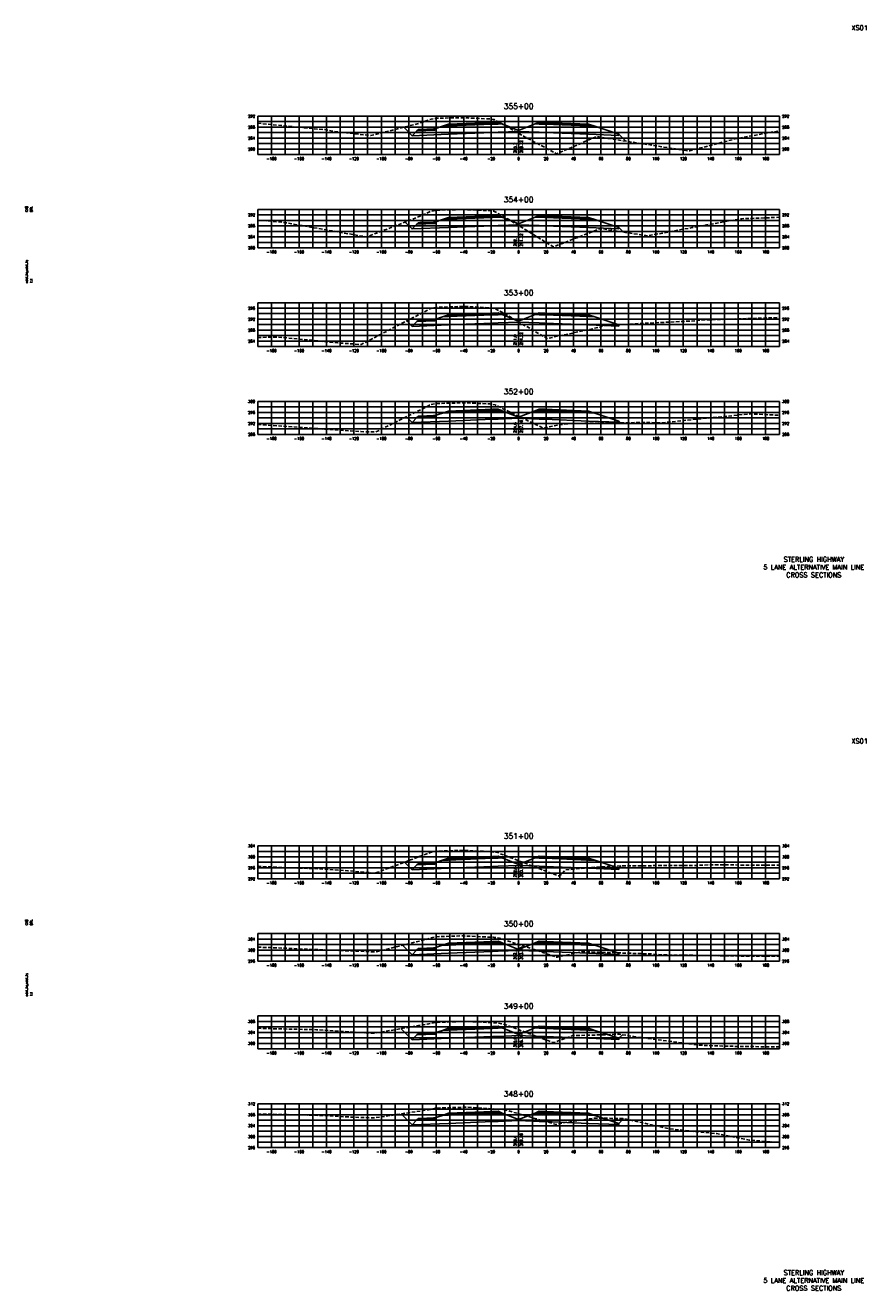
# Model space of a CAD drawing. Extents: x 37 to 10140, y -1968 to 9206.
# Tile 28 of 105: x 5877 to 6490, y 536 to 1458. Entities that reach past the tile are written whole.
import ezdxf
from ezdxf.enums import TextEntityAlignment as Align

# ---------------------------------------------------------------- set-up
doc = ezdxf.new("R2010")
doc.units = 0
doc.header["$LTSCALE"] = 20
doc.header["$MEASUREMENT"] = 0
doc.linetypes.add('HIDDEN_050%', pattern=[0.1875, 0.125, -0.0625])
for name, color, linetype in [('S-AT-TXT175', 6, 'Continuous'), ('S-AT-TXT80', 1, 'Continuous'), ('XDATUM', 3, 'Continuous'), ('XEG', 1, 'HIDDEN_050%'), ('XFG', 2, 'Continuous'), ('XGRID', 251, 'Continuous'), ('XGRIDT', 2, 'Continuous'), ('XREF-BORDER', 7, 'Continuous')]:
    doc.layers.add(name, color=color, linetype=linetype)
doc.styles.add('L100', font='simplex.shx', dxfattribs={"height": 2})
doc.styles.add('L175', font='ROMANSM.shx', dxfattribs={"height": 3.5})
doc.styles.add('L80', font='ROMANSM.shx', dxfattribs={"height": 1.6})

# ---------------------------------------------------------------- blocks, each defined once
blk = doc.blocks.new('03025_00_att1')
at = {"layer": 'S-AT-TXT175', "style": 'L175'}
for tag, p in [('NUM', (32.402, 20.822)), ('LINE1', (30.64, 1.444)), ('LINE2', (30.64, 1.161)), ('LINE3', (30.64, 0.877))]:
    blk.add_attdef(tag, text='', height=0.175, dxfattribs=at).set_placement(p, align=Align.CENTER)
at = {"layer": 'S-AT-TXT80', "style": 'L80'}
for tag, p in [('DESIGNED', (2.094, 14.201)), ('CHECKED', (2.265, 14.201)), ('DRAFTED', (2.436, 14.201)), ('PCTB', (2.094, 11.605)), ('PSCALE', (2.265, 11.605)), ('PVIEW', (2.436, 11.605))]:
    blk.add_attdef(tag, p, '', height=0.08, rotation=90, dxfattribs=at)

msp = doc.modelspace()

# ---------------------------------------------------------------- linework, layer by layer
at = {"layer": 'XDATUM', "flags": 128}
for points in [[(6152.29, 1383.88), (6158.41, 1377.75), (6185, 1378.82), (6217, 1380.1), (6221, 1380.26), (6236, 1380.86), (6251, 1380.26), (6255, 1380.1), (6287, 1378.82), (6309, 1377.94), (6309, 1378.82), (6314.05, 1373.78)], [(6153.36, 1314.8), (6158.41, 1309.75), (6185, 1310.82), (6217, 1312.1), (6221, 1312.26), (6236, 1312.86), (6251, 1312.26), (6255, 1312.1), (6287, 1310.82), (6309, 1309.94), (6309, 1310.82), (6312.35, 1307.47)], [(6154.44, 1242.72), (6158.41, 1238.75), (6185, 1239.82), (6217, 1241.1), (6221, 1241.26), (6236, 1241.86), (6251, 1241.26), (6255, 1241.1), (6287, 1239.82), (6309, 1238.94), (6309, 1239.82), (6309.2, 1240.02)], [(6154.23, 1172.81), (6158.41, 1168.63), (6185, 1169.69), (6217, 1170.97), (6221, 1171.13), (6236, 1171.73), (6251, 1171.13), (6255, 1170.97), (6287, 1169.69), (6309, 1168.81), (6309, 1169.7), (6310.3, 1168.4)], [(6152.92, 848.12), (6158.41, 842.63), (6185, 843.69), (6217, 844.97), (6221, 845.13), (6236, 845.73), (6251, 845.13), (6255, 844.97), (6287, 843.69), (6309, 842.81), (6309, 843.7), (6310.7, 845.39)], [(6151.47, 787.57), (6158.41, 780.63), (6185, 781.69), (6217, 782.97), (6221, 783.13), (6236, 783.73), (6251, 783.13), (6255, 782.97), (6287, 781.69), (6309, 780.81), (6309, 781.7), (6309.29, 781.98)], [(6150.29, 726.75), (6158.41, 718.63), (6185, 719.69), (6217, 720.97), (6221, 721.13), (6236, 721.73), (6251, 721.13), (6255, 720.97), (6287, 719.69), (6309, 718.81), (6309, 719.7), (6311.64, 722.34)], [(6150.43, 664.61), (6158.41, 656.63), (6185, 657.69), (6217, 658.97), (6221, 659.13), (6236, 659.73), (6251, 659.13), (6255, 658.97), (6287, 657.69), (6309, 656.81), (6309, 657.7), (6312.49, 661.19)]]:
    msp.add_lwpolyline(points, dxfattribs=at)
at = {"layer": 'XEG', "flags": 128}
for points in [[(6046, 1386.84), (6083.34, 1383.22), (6089.17, 1382.56), (6094.69, 1382.23), (6100.2, 1380.98), (6128.37, 1377.83), (6161.37, 1386.17), (6172.17, 1389.72), (6175.28, 1390.35), (6176.01, 1390.46), (6179.89, 1390.55), (6195.27, 1390.88), (6199.16, 1390.68), (6215.16, 1389.96), (6217.48, 1389.65), (6218.08, 1389.57), (6236, 1379.49), (6240.37, 1377.03), (6263.53, 1364.58), (6292.86, 1377.05), (6292.86, 1377.05), (6292.91, 1377.06), (6292.95, 1377.05), (6294.61, 1376.8), (6359.04, 1366.78), (6360.82, 1366.79), (6362.7, 1367.31), (6394.78, 1375.61), (6425.13, 1381.18), (6426, 1381.29)], [(6046, 1315.9), (6049.33, 1316), (6066.15, 1314.31), (6119.17, 1304.96), (6125.81, 1304.1), (6145.4, 1311.71), (6145.83, 1311.87), (6146.26, 1312.04), (6161.6, 1318), (6172.09, 1322.66), (6175.37, 1323.25), (6175.93, 1323.38), (6178.97, 1323.49), (6195.41, 1323.94), (6212.38, 1323.23), (6215.37, 1323.09), (6218, 1322.61), (6218.49, 1322.5), (6228.54, 1316.88), (6236, 1312.28), (6249.49, 1303.96), (6250.15, 1303.55), (6251, 1303.03), (6261.18, 1296.75), (6261.38, 1296.76), (6264.42, 1297.84), (6295.67, 1310.1), (6328.7, 1304.9), (6330.5, 1304.81), (6362.35, 1310.72), (6396.59, 1317), (6398.54, 1317.23), (6426, 1318.23)], [(6046, 1230.59), (6060.73, 1230.99), (6085.17, 1228.61), (6104.34, 1226.7), (6121.16, 1225.52), (6167.34, 1249.38), (6172.05, 1251.83), (6175.48, 1252.56), (6175.74, 1252.6), (6194.07, 1253.24), (6195.58, 1253.28), (6197.07, 1253.22), (6215.3, 1252.31), (6218.6, 1251.77), (6218.83, 1251.74), (6225.56, 1248.1), (6236, 1242.03), (6256.86, 1229.89), (6294.69, 1238.05), (6295.57, 1238.24), (6298.43, 1239.93), (6301.97, 1239.66), (6364.53, 1242.75), (6368.06, 1243.26), (6426, 1245.19)], [(6046, 1167.31), (6051.16, 1166.89), (6075.16, 1165.18), (6121.01, 1161.98), (6131.95, 1161.75), (6171.09, 1181.18), (6172.13, 1181.71), (6172.14, 1181.71), (6175.75, 1182.48), (6195.6, 1183.02), (6195.6, 1183.02), (6215.01, 1182.22), (6215.03, 1182.22), (6215.04, 1182.22), (6218.88, 1181.46), (6219.21, 1181.29), (6220.96, 1180.45), (6236, 1173.18), (6254.01, 1164.49), (6260.69, 1165.93), (6265.55, 1166.97), (6273.43, 1167.91), (6330.53, 1168.67), (6339.52, 1168.38), (6400.37, 1174.53), (6405.6, 1174.95), (6426, 1173.94)], [(6046, 845.15), (6046.62, 845.11), (6066.25, 844.06), (6087, 843.4), (6111.67, 841.86), (6112.71, 841.77), (6131.58, 840.08), (6133.45, 840.83), (6172.22, 855.35), (6172.41, 855.39), (6175.95, 856.16), (6194.28, 856.67), (6195.6, 856.71), (6196.91, 856.64), (6215.92, 855.78), (6216.17, 855.75), (6220.9, 855.12), (6223.38, 854.01), (6227.48, 852.43), (6236, 849.17), (6264.96, 838.07), (6266.93, 838.97), (6269.99, 842.48), (6296.52, 844.81), (6310.98, 845.41), (6366.36, 845.79), (6377.06, 846.18), (6426, 845.86)], [(6046, 786.14), (6053, 785.91), (6069.01, 785.26), (6084.17, 784.54), (6124.53, 783.01), (6131.93, 782.67), (6168.38, 791.81), (6171.86, 792.87), (6172.11, 792.93), (6175.71, 793.77), (6194.1, 794.34), (6195.45, 794.36), (6216.36, 793.42), (6217.66, 793.36), (6217.93, 793.32), (6222.02, 792.81), (6236, 788.14), (6249.1, 783.77), (6264.15, 778.75), (6265.66, 779.33), (6282.44, 782.9), (6332.36, 781.19), (6340.67, 780.46), (6348.53, 780.43), (6402.2, 779.6), (6414.62, 779.54), (6426, 779.54)], [(6046, 727.03), (6055.63, 726.77), (6088.83, 725.97), (6121.31, 723.9), (6129.57, 723.52), (6131.11, 723.4), (6169.46, 730.11), (6170.57, 730.3), (6172.37, 730.67), (6172.52, 730.7), (6175.74, 731.29), (6176.65, 731.33), (6197.36, 732.07), (6198.61, 732), (6219.56, 730.92), (6219.92, 730.87), (6225, 730.16), (6236, 726.02), (6252.6, 719.78), (6261.36, 716.55), (6261.66, 716.65), (6275.51, 721.7), (6298.35, 722.26), (6309.47, 722.72), (6319.99, 720.91), (6368.19, 714.69), (6386.08, 713.96), (6426, 713.38)], [(6046, 664.32), (6054.83, 664.34), (6074.53, 663.97), (6093.18, 663.4), (6119.48, 661.98), (6127.93, 661.8), (6131.04, 661.69), (6170.45, 667.62), (6172.13, 667.88), (6172.92, 668.05), (6175.68, 668.78), (6175.76, 668.79), (6176.53, 668.82), (6198.5, 669.5), (6221.51, 668.08), (6222.03, 668.06), (6225.94, 667.54), (6226.01, 667.53), (6226.75, 667.37), (6227.15, 667.25), (6236, 664.71), (6263.42, 656.86), (6267.18, 657.87), (6291.45, 661.54), (6312.23, 661.25), (6334.19, 656.37), (6346.19, 653.71), (6357.54, 652.5), (6380.14, 650.21), (6404.03, 645.48), (6423.63, 643.94), (6426, 643.74)]]:
    msp.add_lwpolyline(points, dxfattribs=at)
at = {"layer": 'XFG', "flags": 128}
for points in [[(6158.41, 1377.75), (6158.41, 1377.75), (6152.29, 1383.88)], [(6236, 1381.6), (6224.05, 1386.38), (6221, 1386.26), (6217, 1386.1), (6185, 1384.82), (6180.43, 1384.63), (6175, 1382.82), (6175, 1381.82), (6161.96, 1381.3), (6158.41, 1377.75), (6185, 1378.82), (6217, 1380.1), (6221, 1380.26), (6236, 1380.86), (6236, 1381.6)], [(6221, 1386.6), (6217, 1386.44), (6185, 1385.16), (6185, 1386.16), (6180.43, 1384.63), (6185, 1384.82), (6217, 1386.1), (6221, 1386.26), (6224.05, 1386.38), (6221, 1387.6), (6221, 1386.6)], [(6221, 1387.6), (6217, 1387.44), (6185, 1386.16), (6185, 1385.82), (6217, 1387.1), (6221, 1387.26), (6221, 1387.6)], [(6221, 1387.26), (6217, 1387.1), (6185, 1385.82), (6185, 1385.16), (6217, 1386.44), (6221, 1386.6), (6221, 1387.26)], [(6236, 1381.6), (6247.96, 1386.38), (6251, 1386.26), (6255, 1386.1), (6287, 1384.82), (6291.57, 1384.63), (6309, 1378.82), (6309, 1377.94), (6287, 1378.82), (6255, 1380.1), (6251, 1380.26), (6236, 1380.86)], [(6251, 1387.6), (6247.96, 1386.38), (6251, 1386.26), (6255, 1386.1), (6287, 1384.82), (6291.57, 1384.63), (6287, 1386.16), (6287, 1385.16), (6255, 1386.44), (6251, 1386.6), (6251, 1387.6)], [(6251, 1387.6), (6251, 1387.26), (6255, 1387.1), (6287, 1385.82), (6287, 1386.16), (6255, 1387.44), (6251, 1387.6)], [(6251, 1387.26), (6251, 1386.6), (6255, 1386.44), (6287, 1385.16), (6287, 1385.82), (6255, 1387.1), (6251, 1387.26)], [(6175, 1382.82), (6174, 1382.78), (6174, 1382.44), (6164, 1382.04), (6164, 1382.38), (6163, 1382.34), (6161.96, 1381.3), (6175, 1381.82), (6175, 1382.82)], [(6174, 1382.78), (6164, 1382.38), (6164, 1382.04), (6174, 1382.44), (6174, 1382.78)], [(6309, 1378.82), (6309, 1378.82), (6314.05, 1373.78)], [(6221, 1318.6), (6217, 1318.44), (6185, 1317.16), (6185, 1318.16), (6180.43, 1316.63), (6185, 1316.82), (6217, 1318.1), (6221, 1318.26), (6224.05, 1318.38), (6221, 1319.6), (6221, 1318.6)], [(6221, 1319.6), (6217, 1319.44), (6185, 1318.16), (6185, 1317.82), (6217, 1319.1), (6221, 1319.26), (6221, 1319.6)], [(6221, 1319.26), (6217, 1319.1), (6185, 1317.82), (6185, 1317.16), (6217, 1318.44), (6221, 1318.6), (6221, 1319.26)], [(6251, 1319.6), (6247.96, 1318.38), (6251, 1318.26), (6255, 1318.1), (6287, 1316.82), (6291.57, 1316.63), (6287, 1318.16), (6287, 1317.16), (6255, 1318.44), (6251, 1318.6), (6251, 1319.6)], [(6251, 1319.6), (6251, 1319.26), (6255, 1319.1), (6287, 1317.82), (6287, 1318.16), (6255, 1319.44), (6251, 1319.6)], [(6251, 1319.26), (6251, 1318.6), (6255, 1318.44), (6287, 1317.16), (6287, 1317.82), (6255, 1319.1), (6251, 1319.26)], [(6158.41, 1309.75), (6158.41, 1309.75), (6153.36, 1314.8)], [(6236, 1313.6), (6224.05, 1318.38), (6221, 1318.26), (6217, 1318.1), (6185, 1316.82), (6180.43, 1316.63), (6175, 1314.82), (6175, 1313.82), (6161.96, 1313.3), (6158.41, 1309.75), (6185, 1310.82), (6217, 1312.1), (6221, 1312.26), (6236, 1312.86), (6236, 1313.6)], [(6175, 1314.82), (6174, 1314.78), (6174, 1314.44), (6164, 1314.04), (6164, 1314.38), (6163, 1314.34), (6161.96, 1313.3), (6175, 1313.82), (6175, 1314.82)], [(6174, 1314.78), (6164, 1314.38), (6164, 1314.04), (6174, 1314.44), (6174, 1314.78)], [(6236, 1313.6), (6247.96, 1318.38), (6251, 1318.26), (6255, 1318.1), (6287, 1316.82), (6291.57, 1316.63), (6309, 1310.82), (6309, 1309.94), (6287, 1310.82), (6255, 1312.1), (6251, 1312.26), (6236, 1312.86)], [(6309, 1310.82), (6309, 1310.82), (6312.35, 1307.47)], [(6236, 1242.6), (6224.05, 1247.38), (6221, 1247.26), (6217, 1247.1), (6185, 1245.82), (6180.43, 1245.63), (6175, 1243.82), (6175, 1242.82), (6161.96, 1242.3), (6158.41, 1238.75), (6185, 1239.82), (6217, 1241.1), (6221, 1241.26), (6236, 1241.86), (6236, 1242.6)], [(6221, 1247.6), (6217, 1247.44), (6185, 1246.16), (6185, 1247.16), (6180.43, 1245.63), (6185, 1245.82), (6217, 1247.1), (6221, 1247.26), (6224.05, 1247.38), (6221, 1248.6), (6221, 1247.6)], [(6221, 1248.6), (6217, 1248.44), (6185, 1247.16), (6185, 1246.82), (6217, 1248.1), (6221, 1248.26), (6221, 1248.6)], [(6221, 1248.26), (6217, 1248.1), (6185, 1246.82), (6185, 1246.16), (6217, 1247.44), (6221, 1247.6), (6221, 1248.26)], [(6236, 1242.6), (6247.96, 1247.38), (6251, 1247.26), (6255, 1247.1), (6287, 1245.82), (6291.57, 1245.63), (6309, 1239.82), (6309, 1238.94), (6287, 1239.82), (6255, 1241.1), (6251, 1241.26), (6236, 1241.86)], [(6251, 1248.6), (6247.96, 1247.38), (6251, 1247.26), (6255, 1247.1), (6287, 1245.82), (6291.57, 1245.63), (6287, 1247.16), (6287, 1246.16), (6255, 1247.44), (6251, 1247.6), (6251, 1248.6)], [(6251, 1248.6), (6251, 1248.26), (6255, 1248.1), (6287, 1246.82), (6287, 1247.16), (6255, 1248.44), (6251, 1248.6)], [(6251, 1248.26), (6251, 1247.6), (6255, 1247.44), (6287, 1246.16), (6287, 1246.82), (6255, 1248.1), (6251, 1248.26)], [(6158.41, 1238.75), (6158.41, 1238.75), (6154.44, 1242.72)], [(6175, 1243.82), (6174, 1243.78), (6174, 1243.44), (6164, 1243.04), (6164, 1243.38), (6163, 1243.34), (6161.96, 1242.3), (6175, 1242.82), (6175, 1243.82)], [(6174, 1243.78), (6164, 1243.38), (6164, 1243.04), (6174, 1243.44), (6174, 1243.78)], [(6309, 1239.82), (6309, 1239.82), (6309.2, 1240.02)], [(6158.41, 1168.63), (6158.41, 1168.63), (6154.23, 1172.81)], [(6236, 1172.47), (6224.05, 1177.25), (6221, 1177.13), (6217, 1176.97), (6185, 1175.69), (6180.43, 1175.51), (6175, 1173.7), (6175, 1172.7), (6161.96, 1172.18), (6158.41, 1168.63), (6185, 1169.69), (6217, 1170.97), (6221, 1171.13), (6236, 1171.73), (6236, 1172.47)], [(6175, 1173.7), (6174, 1173.66), (6174, 1173.32), (6164, 1172.92), (6164, 1173.26), (6163, 1173.22), (6161.96, 1172.18), (6175, 1172.7), (6175, 1173.7)], [(6174, 1173.66), (6164, 1173.26), (6164, 1172.92), (6174, 1173.32), (6174, 1173.66)], [(6221, 1177.47), (6217, 1177.31), (6185, 1176.03), (6185, 1177.03), (6180.43, 1175.51), (6185, 1175.69), (6217, 1176.97), (6221, 1177.13), (6224.05, 1177.25), (6221, 1178.47), (6221, 1177.47)], [(6221, 1178.47), (6217, 1178.31), (6185, 1177.03), (6185, 1176.69), (6217, 1177.97), (6221, 1178.13), (6221, 1178.47)], [(6221, 1178.13), (6217, 1177.97), (6185, 1176.69), (6185, 1176.03), (6217, 1177.31), (6221, 1177.47), (6221, 1178.13)], [(6236, 1172.47), (6247.96, 1177.25), (6251, 1177.13), (6255, 1176.97), (6287, 1175.69), (6291.57, 1175.51), (6309, 1169.7), (6309, 1168.81), (6287, 1169.69), (6255, 1170.97), (6251, 1171.13), (6236, 1171.73)], [(6251, 1178.47), (6247.96, 1177.25), (6251, 1177.13), (6255, 1176.97), (6287, 1175.69), (6291.57, 1175.51), (6287, 1177.03), (6287, 1176.03), (6255, 1177.31), (6251, 1177.47), (6251, 1178.47)], [(6251, 1178.47), (6251, 1178.13), (6255, 1177.97), (6287, 1176.69), (6287, 1177.03), (6255, 1178.31), (6251, 1178.47)], [(6251, 1178.13), (6251, 1177.47), (6255, 1177.31), (6287, 1176.03), (6287, 1176.69), (6255, 1177.97), (6251, 1178.13)], [(6309, 1169.7), (6309, 1169.7), (6310.3, 1168.4)], [(6236, 846.47), (6224.05, 851.25), (6221, 851.13), (6217, 850.97), (6185, 849.69), (6180.43, 849.51), (6175, 847.7), (6175, 846.7), (6161.96, 846.18), (6158.41, 842.63), (6185, 843.69), (6217, 844.97), (6221, 845.13), (6236, 845.73), (6236, 846.47)], [(6221, 851.47), (6217, 851.31), (6185, 850.03), (6185, 851.03), (6180.43, 849.51), (6185, 849.69), (6217, 850.97), (6221, 851.13), (6224.05, 851.25), (6221, 852.47), (6221, 851.47)], [(6221, 852.47), (6217, 852.31), (6185, 851.03), (6185, 850.69), (6217, 851.97), (6221, 852.13), (6221, 852.47)], [(6221, 852.13), (6217, 851.97), (6185, 850.69), (6185, 850.03), (6217, 851.31), (6221, 851.47), (6221, 852.13)], [(6236, 846.47), (6247.96, 851.25), (6251, 851.13), (6255, 850.97), (6287, 849.69), (6291.57, 849.51), (6309, 843.7), (6309, 842.81), (6287, 843.69), (6255, 844.97), (6251, 845.13), (6236, 845.73)], [(6251, 852.47), (6247.96, 851.25), (6251, 851.13), (6255, 850.97), (6287, 849.69), (6291.57, 849.51), (6287, 851.03), (6287, 850.03), (6255, 851.31), (6251, 851.47), (6251, 852.47)], [(6251, 852.47), (6251, 852.13), (6255, 851.97), (6287, 850.69), (6287, 851.03), (6255, 852.31), (6251, 852.47)], [(6251, 852.13), (6251, 851.47), (6255, 851.31), (6287, 850.03), (6287, 850.69), (6255, 851.97), (6251, 852.13)], [(6158.41, 842.63), (6158.41, 842.63), (6152.92, 848.12)], [(6175, 847.7), (6174, 847.66), (6174, 847.32), (6164, 846.92), (6164, 847.26), (6163, 847.22), (6161.96, 846.18), (6175, 846.7), (6175, 847.7)], [(6174, 847.66), (6164, 847.26), (6164, 846.92), (6174, 847.32), (6174, 847.66)], [(6309, 843.7), (6309, 843.7), (6310.7, 845.39)], [(6158.41, 780.63), (6158.41, 780.63), (6151.47, 787.57)], [(6236, 784.47), (6224.05, 789.25), (6221, 789.13), (6217, 788.97), (6185, 787.69), (6180.43, 787.51), (6175, 785.7), (6175, 784.7), (6161.96, 784.18), (6158.41, 780.63), (6185, 781.69), (6217, 782.97), (6221, 783.13), (6236, 783.73), (6236, 784.47)], [(6175, 785.7), (6174, 785.66), (6174, 785.32), (6164, 784.92), (6164, 785.26), (6163, 785.22), (6161.96, 784.18), (6175, 784.7), (6175, 785.7)], [(6174, 785.66), (6164, 785.26), (6164, 784.92), (6174, 785.32), (6174, 785.66)], [(6221, 789.47), (6217, 789.31), (6185, 788.03), (6185, 789.03), (6180.43, 787.51), (6185, 787.69), (6217, 788.97), (6221, 789.13), (6224.05, 789.25), (6221, 790.47), (6221, 789.47)], [(6221, 790.47), (6217, 790.31), (6185, 789.03), (6185, 788.69), (6217, 789.97), (6221, 790.13), (6221, 790.47)], [(6221, 790.13), (6217, 789.97), (6185, 788.69), (6185, 788.03), (6217, 789.31), (6221, 789.47), (6221, 790.13)], [(6236, 784.47), (6247.96, 789.25), (6251, 789.13), (6255, 788.97), (6287, 787.69), (6291.57, 787.51), (6309, 781.7), (6309, 780.81), (6287, 781.69), (6255, 782.97), (6251, 783.13), (6236, 783.73)], [(6251, 790.47), (6247.96, 789.25), (6251, 789.13), (6255, 788.97), (6287, 787.69), (6291.57, 787.51), (6287, 789.03), (6287, 788.03), (6255, 789.31), (6251, 789.47), (6251, 790.47)], [(6251, 790.47), (6251, 790.13), (6255, 789.97), (6287, 788.69), (6287, 789.03), (6255, 790.31), (6251, 790.47)], [(6251, 790.13), (6251, 789.47), (6255, 789.31), (6287, 788.03), (6287, 788.69), (6255, 789.97), (6251, 790.13)], [(6309, 781.7), (6309, 781.7), (6309.29, 781.98)], [(6158.41, 718.63), (6158.41, 718.63), (6150.29, 726.75)], [(6236, 722.47), (6224.05, 727.25), (6221, 727.13), (6217, 726.97), (6185, 725.69), (6180.43, 725.51), (6175, 723.7), (6175, 722.7), (6161.96, 722.18), (6158.41, 718.63), (6185, 719.69), (6217, 720.97), (6221, 721.13), (6236, 721.73), (6236, 722.47)], [(6175, 723.7), (6174, 723.66), (6174, 723.32), (6164, 722.92), (6164, 723.26), (6163, 723.22), (6161.96, 722.18), (6175, 722.7), (6175, 723.7)], [(6174, 723.66), (6164, 723.26), (6164, 722.92), (6174, 723.32), (6174, 723.66)], [(6221, 727.47), (6217, 727.31), (6185, 726.03), (6185, 727.03), (6180.43, 725.51), (6185, 725.69), (6217, 726.97), (6221, 727.13), (6224.05, 727.25), (6221, 728.47), (6221, 727.47)], [(6221, 728.47), (6217, 728.31), (6185, 727.03), (6185, 726.69), (6217, 727.97), (6221, 728.13), (6221, 728.47)], [(6221, 728.13), (6217, 727.97), (6185, 726.69), (6185, 726.03), (6217, 727.31), (6221, 727.47), (6221, 728.13)], [(6236, 722.47), (6247.96, 727.25), (6251, 727.13), (6255, 726.97), (6287, 725.69), (6291.57, 725.51), (6309, 719.7), (6309, 718.81), (6287, 719.69), (6255, 720.97), (6251, 721.13), (6236, 721.73)], [(6251, 728.47), (6247.96, 727.25), (6251, 727.13), (6255, 726.97), (6287, 725.69), (6291.57, 725.51), (6287, 727.03), (6287, 726.03), (6255, 727.31), (6251, 727.47), (6251, 728.47)], [(6251, 728.47), (6251, 728.13), (6255, 727.97), (6287, 726.69), (6287, 727.03), (6255, 728.31), (6251, 728.47)], [(6251, 728.13), (6251, 727.47), (6255, 727.31), (6287, 726.03), (6287, 726.69), (6255, 727.97), (6251, 728.13)], [(6309, 719.7), (6309, 719.7), (6311.64, 722.34)], [(6158.41, 656.63), (6158.41, 656.63), (6150.43, 664.61)], [(6236, 660.47), (6224.05, 665.25), (6221, 665.13), (6217, 664.97), (6185, 663.69), (6180.43, 663.51), (6175, 661.7), (6175, 660.7), (6161.96, 660.18), (6158.41, 656.63), (6185, 657.69), (6217, 658.97), (6221, 659.13), (6236, 659.73), (6236, 660.47)], [(6221, 665.47), (6217, 665.31), (6185, 664.03), (6185, 665.03), (6180.43, 663.51), (6185, 663.69), (6217, 664.97), (6221, 665.13), (6224.05, 665.25), (6221, 666.47), (6221, 665.47)], [(6221, 666.47), (6217, 666.31), (6185, 665.03), (6185, 664.69), (6217, 665.97), (6221, 666.13), (6221, 666.47)], [(6221, 666.13), (6217, 665.97), (6185, 664.69), (6185, 664.03), (6217, 665.31), (6221, 665.47), (6221, 666.13)], [(6236, 660.47), (6247.96, 665.25), (6251, 665.13), (6255, 664.97), (6287, 663.69), (6291.57, 663.51), (6309, 657.7), (6309, 656.81), (6287, 657.69), (6255, 658.97), (6251, 659.13), (6236, 659.73)], [(6251, 666.47), (6247.96, 665.25), (6251, 665.13), (6255, 664.97), (6287, 663.69), (6291.57, 663.51), (6287, 665.03), (6287, 664.03), (6255, 665.31), (6251, 665.47), (6251, 666.47)], [(6251, 666.47), (6251, 666.13), (6255, 665.97), (6287, 664.69), (6287, 665.03), (6255, 666.31), (6251, 666.47)], [(6251, 666.13), (6251, 665.47), (6255, 665.31), (6287, 664.03), (6287, 664.69), (6255, 665.97), (6251, 666.13)], [(6175, 661.7), (6174, 661.66), (6174, 661.32), (6164, 660.92), (6164, 661.26), (6163, 661.22), (6161.96, 660.18), (6175, 660.7), (6175, 661.7)], [(6174, 661.66), (6164, 661.26), (6164, 660.92), (6174, 661.32), (6174, 661.66)], [(6309, 657.7), (6309, 657.7), (6312.49, 661.19)]]:
    msp.add_lwpolyline(points, dxfattribs=at)
at = {"layer": 'XGRID'}
for p, q in [((6046, 1364), (6046, 1392)), ((6046, 1392), (6426, 1392)), ((6046, 1388), (6426, 1388)), ((6046, 1384), (6426, 1384)), ((6056, 1364), (6056, 1392)), ((6066, 1364), (6066, 1392)), ((6076, 1364), (6076, 1392)), ((6086, 1364), (6086, 1392)), ((6096, 1364), (6096, 1392)), ((6106, 1364), (6106, 1392)), ((6116, 1364), (6116, 1392)), ((6126, 1364), (6126, 1392)), ((6136, 1364), (6136, 1392)), ((6146, 1364), (6146, 1392)), ((6156, 1364), (6156, 1392)), ((6166, 1364), (6166, 1392)), ((6176, 1364), (6176, 1392)), ((6186, 1364), (6186, 1392)), ((6196, 1364), (6196, 1392)), ((6206, 1364), (6206, 1392)), ((6216, 1364), (6216, 1392)), ((6226, 1364), (6226, 1392)), ((6236, 1364), (6236, 1392)), ((6246, 1364), (6246, 1392)), ((6256, 1364), (6256, 1392)), ((6266, 1364), (6266, 1392)), ((6276, 1364), (6276, 1392)), ((6286, 1364), (6286, 1392)), ((6296, 1364), (6296, 1392)), ((6306, 1364), (6306, 1392)), ((6316, 1364), (6316, 1392)), ((6326, 1364), (6326, 1392)), ((6336, 1364), (6336, 1392)), ((6346, 1364), (6346, 1392)), ((6356, 1364), (6356, 1392)), ((6366, 1364), (6366, 1392)), ((6376, 1364), (6376, 1392)), ((6386, 1364), (6386, 1392)), ((6396, 1364), (6396, 1392)), ((6406, 1364), (6406, 1392)), ((6416, 1364), (6416, 1392)), ((6426, 1364), (6426, 1392)), ((6046, 1380), (6426, 1380)), ((6046, 1376), (6426, 1376)), ((6046, 1372), (6426, 1372)), ((6046, 1368), (6426, 1368)), ((6046, 1364), (6426, 1364)), ((6046, 1296), (6046, 1324)), ((6046, 1324), (6426, 1324)), ((6046, 1320), (6426, 1320)), ((6056, 1296), (6056, 1324)), ((6066, 1296), (6066, 1324)), ((6076, 1296), (6076, 1324)), ((6086, 1296), (6086, 1324)), ((6096, 1296), (6096, 1324)), ((6106, 1296), (6106, 1324)), ((6116, 1296), (6116, 1324)), ((6126, 1296), (6126, 1324)), ((6136, 1296), (6136, 1324)), ((6146, 1296), (6146, 1324)), ((6156, 1296), (6156, 1324)), ((6166, 1296), (6166, 1324)), ((6176, 1296), (6176, 1324)), ((6186, 1296), (6186, 1324)), ((6196, 1296), (6196, 1324)), ((6206, 1296), (6206, 1324)), ((6216, 1296), (6216, 1324)), ((6226, 1296), (6226, 1324)), ((6236, 1296), (6236, 1324)), ((6246, 1296), (6246, 1324)), ((6256, 1296), (6256, 1324)), ((6266, 1296), (6266, 1324)), ((6276, 1296), (6276, 1324)), ((6286, 1296), (6286, 1324)), ((6296, 1296), (6296, 1324)), ((6306, 1296), (6306, 1324)), ((6316, 1296), (6316, 1324)), ((6326, 1296), (6326, 1324)), ((6336, 1296), (6336, 1324)), ((6346, 1296), (6346, 1324)), ((6356, 1296), (6356, 1324)), ((6366, 1296), (6366, 1324)), ((6376, 1296), (6376, 1324)), ((6386, 1296), (6386, 1324)), ((6396, 1296), (6396, 1324)), ((6406, 1296), (6406, 1324)), ((6416, 1296), (6416, 1324)), ((6426, 1296), (6426, 1324)), ((6046, 1316), (6426, 1316)), ((6046, 1312), (6426, 1312)), ((6046, 1308), (6426, 1308)), ((6046, 1304), (6426, 1304)), ((6046, 1300), (6426, 1300)), ((6046, 1296), (6426, 1296)), ((6046, 1224), (6046, 1256)), ((6046, 1256), (6426, 1256)), ((6056, 1224), (6056, 1256)), ((6066, 1224), (6066, 1256)), ((6076, 1224), (6076, 1256)), ((6086, 1224), (6086, 1256)), ((6096, 1224), (6096, 1256)), ((6106, 1224), (6106, 1256)), ((6116, 1224), (6116, 1256)), ((6126, 1224), (6126, 1256)), ((6136, 1224), (6136, 1256)), ((6146, 1224), (6146, 1256)), ((6156, 1224), (6156, 1256)), ((6166, 1224), (6166, 1256)), ((6176, 1224), (6176, 1256)), ((6186, 1224), (6186, 1256)), ((6196, 1224), (6196, 1256)), ((6206, 1224), (6206, 1256)), ((6216, 1224), (6216, 1256)), ((6226, 1224), (6226, 1256)), ((6236, 1224), (6236, 1256)), ((6246, 1224), (6246, 1256)), ((6256, 1224), (6256, 1256)), ((6266, 1224), (6266, 1256)), ((6276, 1224), (6276, 1256)), ((6286, 1224), (6286, 1256)), ((6296, 1224), (6296, 1256)), ((6306, 1224), (6306, 1256)), ((6316, 1224), (6316, 1256)), ((6326, 1224), (6326, 1256)), ((6336, 1224), (6336, 1256)), ((6346, 1224), (6346, 1256)), ((6356, 1224), (6356, 1256)), ((6366, 1224), (6366, 1256)), ((6376, 1224), (6376, 1256)), ((6386, 1224), (6386, 1256)), ((6396, 1224), (6396, 1256)), ((6406, 1224), (6406, 1256)), ((6416, 1224), (6416, 1256)), ((6426, 1224), (6426, 1256)), ((6046, 1252), (6426, 1252)), ((6046, 1248), (6426, 1248)), ((6046, 1244), (6426, 1244)), ((6046, 1240), (6426, 1240)), ((6046, 1236), (6426, 1236)), ((6046, 1232), (6426, 1232)), ((6046, 1228), (6426, 1228)), ((6046, 1224), (6426, 1224)), ((6046, 1160), (6046, 1184)), ((6046, 1184), (6426, 1184)), ((6056, 1160), (6056, 1184)), ((6066, 1160), (6066, 1184)), ((6076, 1160), (6076, 1184)), ((6086, 1160), (6086, 1184)), ((6096, 1160), (6096, 1184)), ((6106, 1160), (6106, 1184)), ((6116, 1160), (6116, 1184)), ((6126, 1160), (6126, 1184)), ((6136, 1160), (6136, 1184)), ((6146, 1160), (6146, 1184)), ((6156, 1160), (6156, 1184)), ((6166, 1160), (6166, 1184)), ((6176, 1160), (6176, 1184)), ((6186, 1160), (6186, 1184)), ((6196, 1160), (6196, 1184)), ((6206, 1160), (6206, 1184)), ((6216, 1160), (6216, 1184)), ((6226, 1160), (6226, 1184)), ((6236, 1160), (6236, 1184)), ((6246, 1160), (6246, 1184)), ((6256, 1160), (6256, 1184)), ((6266, 1160), (6266, 1184)), ((6276, 1160), (6276, 1184)), ((6286, 1160), (6286, 1184)), ((6296, 1160), (6296, 1184)), ((6306, 1160), (6306, 1184)), ((6316, 1160), (6316, 1184)), ((6326, 1160), (6326, 1184)), ((6336, 1160), (6336, 1184)), ((6346, 1160), (6346, 1184)), ((6356, 1160), (6356, 1184)), ((6366, 1160), (6366, 1184)), ((6376, 1160), (6376, 1184)), ((6386, 1160), (6386, 1184)), ((6396, 1160), (6396, 1184)), ((6406, 1160), (6406, 1184)), ((6416, 1160), (6416, 1184)), ((6426, 1160), (6426, 1184)), ((6046, 1180), (6426, 1180)), ((6046, 1176), (6426, 1176)), ((6046, 1172), (6426, 1172)), ((6046, 1168), (6426, 1168)), ((6046, 1164), (6426, 1164)), ((6046, 1160), (6426, 1160)), ((6046, 836), (6046, 860)), ((6046, 860), (6426, 860)), ((6056, 836), (6056, 860)), ((6066, 836), (6066, 860)), ((6076, 836), (6076, 860)), ((6086, 836), (6086, 860)), ((6096, 836), (6096, 860)), ((6106, 836), (6106, 860)), ((6116, 836), (6116, 860)), ((6126, 836), (6126, 860)), ((6136, 836), (6136, 860)), ((6146, 836), (6146, 860)), ((6156, 836), (6156, 860)), ((6166, 836), (6166, 860)), ((6176, 836), (6176, 860)), ((6186, 836), (6186, 860)), ((6196, 836), (6196, 860)), ((6206, 836), (6206, 860)), ((6216, 836), (6216, 860)), ((6226, 836), (6226, 860)), ((6236, 836), (6236, 860)), ((6246, 836), (6246, 860)), ((6256, 836), (6256, 860)), ((6266, 836), (6266, 860)), ((6276, 836), (6276, 860)), ((6286, 836), (6286, 860)), ((6296, 836), (6296, 860)), ((6306, 836), (6306, 860)), ((6316, 836), (6316, 860)), ((6326, 836), (6326, 860)), ((6336, 836), (6336, 860)), ((6346, 836), (6346, 860)), ((6356, 836), (6356, 860)), ((6366, 836), (6366, 860)), ((6376, 836), (6376, 860)), ((6386, 836), (6386, 860)), ((6396, 836), (6396, 860)), ((6406, 836), (6406, 860)), ((6416, 836), (6416, 860)), ((6426, 836), (6426, 860)), ((6046, 856), (6426, 856)), ((6046, 852), (6426, 852)), ((6046, 848), (6426, 848)), ((6046, 844), (6426, 844)), ((6046, 840), (6426, 840)), ((6046, 836), (6426, 836)), ((6046, 776), (6046, 796)), ((6046, 796), (6426, 796)), ((6056, 776), (6056, 796)), ((6066, 776), (6066, 796)), ((6076, 776), (6076, 796)), ((6086, 776), (6086, 796)), ((6096, 776), (6096, 796)), ((6106, 776), (6106, 796)), ((6116, 776), (6116, 796)), ((6126, 776), (6126, 796)), ((6136, 776), (6136, 796)), ((6146, 776), (6146, 796)), ((6156, 776), (6156, 796)), ((6166, 776), (6166, 796)), ((6176, 776), (6176, 796)), ((6186, 776), (6186, 796)), ((6196, 776), (6196, 796)), ((6206, 776), (6206, 796)), ((6216, 776), (6216, 796)), ((6226, 776), (6226, 796)), ((6236, 776), (6236, 796)), ((6246, 776), (6246, 796)), ((6256, 776), (6256, 796)), ((6266, 776), (6266, 796)), ((6276, 776), (6276, 796)), ((6286, 776), (6286, 796)), ((6296, 776), (6296, 796)), ((6306, 776), (6306, 796)), ((6316, 776), (6316, 796)), ((6326, 776), (6326, 796)), ((6336, 776), (6336, 796)), ((6346, 776), (6346, 796)), ((6356, 776), (6356, 796)), ((6366, 776), (6366, 796)), ((6376, 776), (6376, 796)), ((6386, 776), (6386, 796)), ((6396, 776), (6396, 796)), ((6406, 776), (6406, 796)), ((6416, 776), (6416, 796)), ((6426, 776), (6426, 796)), ((6046, 792), (6426, 792)), ((6046, 788), (6426, 788)), ((6046, 784), (6426, 784)), ((6046, 780), (6426, 780)), ((6046, 776), (6426, 776)), ((6046, 712), (6046, 736)), ((6046, 736), (6426, 736)), ((6046, 732), (6426, 732)), ((6056, 712), (6056, 736)), ((6066, 712), (6066, 736)), ((6076, 712), (6076, 736)), ((6086, 712), (6086, 736)), ((6096, 712), (6096, 736)), ((6106, 712), (6106, 736)), ((6116, 712), (6116, 736)), ((6126, 712), (6126, 736)), ((6136, 712), (6136, 736)), ((6146, 712), (6146, 736)), ((6156, 712), (6156, 736)), ((6166, 712), (6166, 736)), ((6176, 712), (6176, 736)), ((6186, 712), (6186, 736)), ((6196, 712), (6196, 736)), ((6206, 712), (6206, 736)), ((6216, 712), (6216, 736)), ((6226, 712), (6226, 736)), ((6236, 712), (6236, 736)), ((6246, 712), (6246, 736)), ((6256, 712), (6256, 736)), ((6266, 712), (6266, 736)), ((6276, 712), (6276, 736)), ((6286, 712), (6286, 736)), ((6296, 712), (6296, 736)), ((6306, 712), (6306, 736)), ((6316, 712), (6316, 736)), ((6326, 712), (6326, 736)), ((6336, 712), (6336, 736)), ((6346, 712), (6346, 736)), ((6356, 712), (6356, 736)), ((6366, 712), (6366, 736)), ((6376, 712), (6376, 736)), ((6386, 712), (6386, 736)), ((6396, 712), (6396, 736)), ((6406, 712), (6406, 736)), ((6416, 712), (6416, 736)), ((6426, 712), (6426, 736)), ((6046, 728), (6426, 728)), ((6046, 724), (6426, 724)), ((6046, 720), (6426, 720)), ((6046, 716), (6426, 716)), ((6046, 712), (6426, 712)), ((6046, 640), (6046, 672)), ((6046, 672), (6426, 672)), ((6046, 668), (6426, 668)), ((6056, 640), (6056, 672)), ((6066, 640), (6066, 672)), ((6076, 640), (6076, 672)), ((6086, 640), (6086, 672)), ((6096, 640), (6096, 672)), ((6106, 640), (6106, 672)), ((6116, 640), (6116, 672)), ((6126, 640), (6126, 672)), ((6136, 640), (6136, 672)), ((6146, 640), (6146, 672)), ((6156, 640), (6156, 672)), ((6166, 640), (6166, 672)), ((6176, 640), (6176, 672)), ((6186, 640), (6186, 672)), ((6196, 640), (6196, 672)), ((6206, 640), (6206, 672)), ((6216, 640), (6216, 672)), ((6226, 640), (6226, 672)), ((6236, 640), (6236, 672)), ((6246, 640), (6246, 672)), ((6256, 640), (6256, 672)), ((6266, 640), (6266, 672)), ((6276, 640), (6276, 672)), ((6286, 640), (6286, 672)), ((6296, 640), (6296, 672)), ((6306, 640), (6306, 672)), ((6316, 640), (6316, 672)), ((6326, 640), (6326, 672)), ((6336, 640), (6336, 672)), ((6346, 640), (6346, 672)), ((6356, 640), (6356, 672)), ((6366, 640), (6366, 672)), ((6376, 640), (6376, 672)), ((6386, 640), (6386, 672)), ((6396, 640), (6396, 672)), ((6406, 640), (6406, 672)), ((6416, 640), (6416, 672)), ((6426, 640), (6426, 672)), ((6046, 664), (6426, 664)), ((6046, 660), (6426, 660)), ((6046, 656), (6426, 656)), ((6046, 652), (6426, 652)), ((6046, 648), (6426, 648)), ((6046, 644), (6426, 644)), ((6046, 640), (6426, 640))]:
    msp.add_line(p, q, dxfattribs=at)

# ---------------------------------------------------------------- block references
at = {"layer": 'XREF-BORDER'}
ref = msp.add_blockref('03025_00_att1', (5836.45, 1038.23), dxfattribs=dict(at, xscale=20, yscale=20, zscale=20))
ref.add_attrib('LINE1', 'STERLING HIGHWAY', dxfattribs={"layer": 'S-AT-TXT175', "height": 3.5, "style": 'L175'}).set_placement((6451.07, 1067.1), align=Align.CENTER)
ref.add_attrib('LINE2', '5 LANE ALTERNATIVE MAIN LINE', dxfattribs={"layer": 'S-AT-TXT175', "height": 3.5, "style": 'L175'}).set_placement((6451.07, 1061.44), align=Align.CENTER)
ref.add_attrib('LINE3', 'CROSS SECTIONS', dxfattribs={"layer": 'S-AT-TXT175', "height": 3.5, "style": 'L175'}).set_placement((6451.07, 1055.77), align=Align.CENTER)
ref.add_attrib('NUM', 'XS01', dxfattribs={"layer": 'S-AT-TXT175', "height": 3.5, "style": 'L175'}).set_placement((6484.49, 1454.66), align=Align.CENTER)
ref.add_attrib('DESIGNED', 'CAB', (5878.33, 1322.25), dxfattribs={"layer": 'S-AT-TXT80', "height": 1.6, "rotation": 90, "style": 'L80'})
ref.add_attrib('CHECKED', 'DRL', (5881.75, 1322.25), dxfattribs={"layer": 'S-AT-TXT80', "height": 1.6, "rotation": 90, "style": 'L80'})
ref.add_attrib('PCTB', 'adot_hs,adot_fs', (5878.33, 1270.32), dxfattribs={"layer": 'S-AT-TXT80', "height": 1.6, "rotation": 90, "style": 'L80'})
ref.add_attrib('PSCALE', '1:1', (5881.75, 1270.32), dxfattribs={"layer": 'S-AT-TXT80', "height": 1.6, "rotation": 90, "style": 'L80'})
ref = msp.add_blockref('03025_00_att1', (5836.45, 518.23), dxfattribs=dict(at, xscale=20, yscale=20, zscale=20))
ref.add_attrib('LINE1', 'STERLING HIGHWAY', dxfattribs={"layer": 'S-AT-TXT175', "height": 3.5, "style": 'L175'}).set_placement((6451.07, 547.1), align=Align.CENTER)
ref.add_attrib('LINE2', '5 LANE ALTERNATIVE MAIN LINE', dxfattribs={"layer": 'S-AT-TXT175', "height": 3.5, "style": 'L175'}).set_placement((6451.07, 541.44), align=Align.CENTER)
ref.add_attrib('LINE3', 'CROSS SECTIONS', dxfattribs={"layer": 'S-AT-TXT175', "height": 3.5, "style": 'L175'}).set_placement((6451.07, 535.77), align=Align.CENTER)
ref.add_attrib('NUM', 'XS01', dxfattribs={"layer": 'S-AT-TXT175', "height": 3.5, "style": 'L175'}).set_placement((6484.49, 934.66), align=Align.CENTER)
ref.add_attrib('DESIGNED', 'CAB', (5878.33, 802.25), dxfattribs={"layer": 'S-AT-TXT80', "height": 1.6, "rotation": 90, "style": 'L80'})
ref.add_attrib('CHECKED', 'DRL', (5881.75, 802.25), dxfattribs={"layer": 'S-AT-TXT80', "height": 1.6, "rotation": 90, "style": 'L80'})
ref.add_attrib('PCTB', 'adot_hs,adot_fs', (5878.33, 750.32), dxfattribs={"layer": 'S-AT-TXT80', "height": 1.6, "rotation": 90, "style": 'L80'})
ref.add_attrib('PSCALE', '1:1', (5881.75, 750.32), dxfattribs={"layer": 'S-AT-TXT80', "height": 1.6, "rotation": 90, "style": 'L80'})

# ---------------------------------------------------------------- texts
at = {"layer": 'XGRIDT', "style": 'L100'}
for s, p in [('292', (6044, 1392)), ('288', (6044, 1384)), ('284', (6044, 1376)), ('280', (6044, 1368)), ('292', (6044, 1320)), ('288', (6044, 1312)), ('284', (6044, 1304)), ('280', (6044, 1296)), ('296', (6044, 1252)), ('292', (6044, 1244)), ('288', (6044, 1236)), ('284', (6044, 1228)), ('300', (6044, 1184)), ('296', (6044, 1176)), ('292', (6044, 1168)), ('288', (6044, 1160)), ('304', (6044, 860)), ('300', (6044, 852)), ('296', (6044, 844)), ('292', (6044, 836)), ('304', (6044, 792)), ('300', (6044, 784)), ('296', (6044, 776)), ('308', (6044, 732)), ('304', (6044, 724)), ('300', (6044, 716)), ('312', (6044, 672)), ('308', (6044, 664)), ('304', (6044, 656)), ('300', (6044, 648)), ('296', (6044, 640))]:
    msp.add_text(s, height=2, dxfattribs=at).set_placement(p, align=Align.MIDDLE_RIGHT)
for s, p in [('355+00', (6236, 1396)), ('354+00', (6236, 1328)), ('353+00', (6236, 1260)), ('352+00', (6236, 1188)), ('351+00', (6236, 864)), ('350+00', (6236, 800)), ('349+00', (6236, 740)), ('348+00', (6236, 676))]:
    msp.add_text(s, height=4, dxfattribs=at).set_placement(p, align=Align.BOTTOM_CENTER)
for s, p in [('292', (6428, 1392)), ('288', (6428, 1384)), ('284', (6428, 1376)), ('280', (6428, 1368)), ('292', (6428, 1320)), ('288', (6428, 1312)), ('284', (6428, 1304)), ('280', (6428, 1296)), ('296', (6428, 1252)), ('292', (6428, 1244)), ('288', (6428, 1236)), ('284', (6428, 1228)), ('300', (6428, 1184)), ('296', (6428, 1176)), ('292', (6428, 1168)), ('288', (6428, 1160)), ('304', (6428, 860)), ('300', (6428, 852)), ('296', (6428, 844)), ('292', (6428, 836)), ('304', (6428, 792)), ('300', (6428, 784)), ('296', (6428, 776)), ('308', (6428, 732)), ('304', (6428, 724)), ('300', (6428, 716)), ('312', (6428, 672)), ('308', (6428, 664)), ('304', (6428, 656)), ('300', (6428, 648)), ('296', (6428, 640))]:
    msp.add_text(s, height=2, dxfattribs=at).set_placement(p, align=Align.MIDDLE_LEFT)
for s, p in [('285.7', (6235, 1365)), ('288.1', (6235, 1297)), ('291.0', (6235, 1225)), ('294.6', (6235, 1161)), ('298.6', (6235, 837)), ('302.1', (6235, 777)), ('305.0', (6235, 713)), ('308.4', (6235, 641))]:
    msp.add_text(s, height=2, rotation=90, dxfattribs=at).set_placement(p, align=Align.BOTTOM_LEFT)
for s, p in [('289.72', (6237, 1365)), ('291.72', (6237, 1297)), ('294.22', (6237, 1225)), ('297.16', (6237, 1161)), ('300.16', (6237, 837)), ('303.16', (6237, 777)), ('306.16', (6237, 713)), ('309.16', (6237, 641))]:
    msp.add_text(s, height=2, rotation=90, dxfattribs=at).set_placement(p, align=Align.TOP_LEFT)
for s, p in [('-180', (6056, 1362)), ('-160', (6076, 1362)), ('-140', (6096, 1362)), ('-120', (6116, 1362)), ('-100', (6136, 1362)), ('-80', (6156, 1362)), ('-60', (6176, 1362)), ('-40', (6196, 1362)), ('-20', (6216, 1362)), ('0', (6236, 1362)), ('20', (6256, 1362)), ('40', (6276, 1362)), ('60', (6296, 1362)), ('80', (6316, 1362)), ('100', (6336, 1362)), ('120', (6356, 1362)), ('140', (6376, 1362)), ('160', (6396, 1362)), ('180', (6416, 1362)), ('-180', (6056, 1294)), ('-160', (6076, 1294)), ('-140', (6096, 1294)), ('-120', (6116, 1294)), ('-100', (6136, 1294)), ('-80', (6156, 1294)), ('-60', (6176, 1294)), ('-40', (6196, 1294)), ('-20', (6216, 1294)), ('0', (6236, 1294)), ('20', (6256, 1294)), ('40', (6276, 1294)), ('60', (6296, 1294)), ('80', (6316, 1294)), ('100', (6336, 1294)), ('120', (6356, 1294)), ('140', (6376, 1294)), ('160', (6396, 1294)), ('180', (6416, 1294)), ('-180', (6056, 1222)), ('-160', (6076, 1222)), ('-140', (6096, 1222)), ('-120', (6116, 1222)), ('-100', (6136, 1222)), ('-80', (6156, 1222)), ('-60', (6176, 1222)), ('-40', (6196, 1222)), ('-20', (6216, 1222)), ('0', (6236, 1222)), ('20', (6256, 1222)), ('40', (6276, 1222)), ('60', (6296, 1222)), ('80', (6316, 1222)), ('100', (6336, 1222)), ('120', (6356, 1222)), ('140', (6376, 1222)), ('160', (6396, 1222)), ('180', (6416, 1222)), ('-180', (6056, 1158)), ('-160', (6076, 1158)), ('-140', (6096, 1158)), ('-120', (6116, 1158)), ('-100', (6136, 1158)), ('-80', (6156, 1158)), ('-60', (6176, 1158)), ('-40', (6196, 1158)), ('-20', (6216, 1158)), ('0', (6236, 1158)), ('20', (6256, 1158)), ('40', (6276, 1158)), ('60', (6296, 1158)), ('80', (6316, 1158)), ('100', (6336, 1158)), ('120', (6356, 1158)), ('140', (6376, 1158)), ('160', (6396, 1158)), ('180', (6416, 1158)), ('-180', (6056, 834)), ('-160', (6076, 834)), ('-140', (6096, 834)), ('-120', (6116, 834)), ('-100', (6136, 834)), ('-80', (6156, 834)), ('-60', (6176, 834)), ('-40', (6196, 834)), ('-20', (6216, 834)), ('0', (6236, 834)), ('20', (6256, 834)), ('40', (6276, 834)), ('60', (6296, 834)), ('80', (6316, 834)), ('100', (6336, 834)), ('120', (6356, 834)), ('140', (6376, 834)), ('160', (6396, 834)), ('180', (6416, 834)), ('-180', (6056, 774)), ('-160', (6076, 774)), ('-140', (6096, 774)), ('-120', (6116, 774)), ('-100', (6136, 774)), ('-80', (6156, 774)), ('-60', (6176, 774)), ('-40', (6196, 774)), ('-20', (6216, 774)), ('0', (6236, 774)), ('20', (6256, 774)), ('40', (6276, 774)), ('60', (6296, 774)), ('80', (6316, 774)), ('100', (6336, 774)), ('120', (6356, 774)), ('140', (6376, 774)), ('160', (6396, 774)), ('180', (6416, 774)), ('-180', (6056, 710)), ('-160', (6076, 710)), ('-140', (6096, 710)), ('-120', (6116, 710)), ('-100', (6136, 710)), ('-80', (6156, 710)), ('-60', (6176, 710)), ('-40', (6196, 710)), ('-20', (6216, 710)), ('0', (6236, 710)), ('20', (6256, 710)), ('40', (6276, 710)), ('60', (6296, 710)), ('80', (6316, 710)), ('100', (6336, 710)), ('120', (6356, 710)), ('140', (6376, 710)), ('160', (6396, 710)), ('180', (6416, 710)), ('-180', (6056, 638)), ('-160', (6076, 638)), ('-140', (6096, 638)), ('-120', (6116, 638)), ('-100', (6136, 638)), ('-80', (6156, 638)), ('-60', (6176, 638)), ('-40', (6196, 638)), ('-20', (6216, 638)), ('0', (6236, 638)), ('20', (6256, 638)), ('40', (6276, 638)), ('60', (6296, 638)), ('80', (6316, 638)), ('100', (6336, 638)), ('120', (6356, 638)), ('140', (6376, 638)), ('160', (6396, 638)), ('180', (6416, 638))]:
    msp.add_text(s, height=2, dxfattribs=at).set_placement(p, align=Align.TOP_CENTER)

doc.saveas('drawing.dxf')
